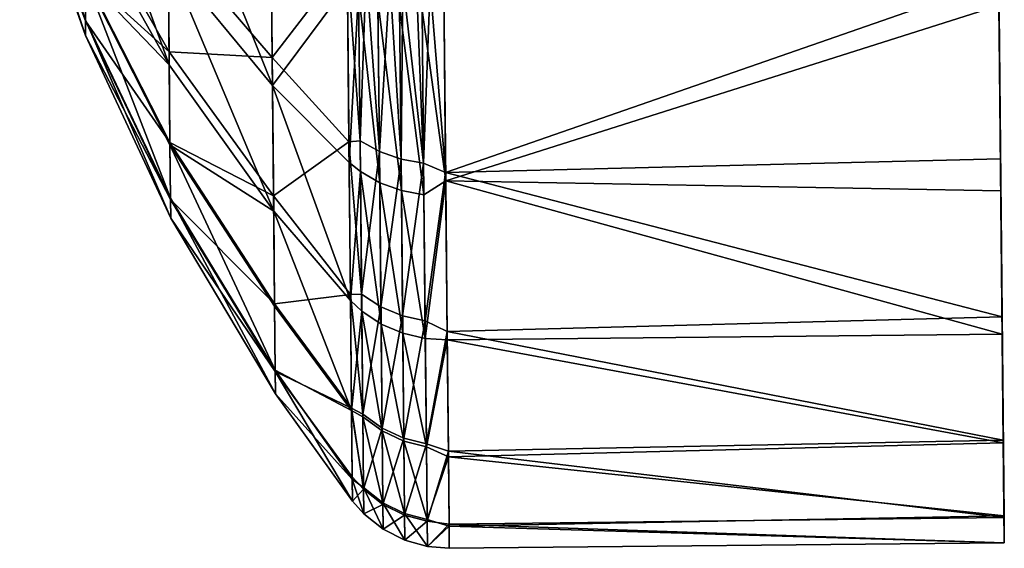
# Model space of a CAD drawing. Header units: centimetres. Extents: x -30.4 to 15.2, y 5 to 21.3.
# Tile 2 of 256: x -30.341 to -30.145, y 5.62 to 5.725. Entities that reach past the tile are written whole.
import ezdxf

# ---------------------------------------------------------------- set-up
doc = ezdxf.new("R2010")
doc.units = ezdxf.units.CM
doc.layers.add('722', color=7, linetype='Continuous', true_color=0xc6e157)

msp = doc.modelspace()

# ---------------------------------------------------------------- meshes
at = {"layer": '722', "color": 9, "true_color": 0xc6c1bc}
mesh = msp.add_polyface(dxfattribs=at)
corners = [(-30.14597, 5.7483, 9.65949), (-30.14612, 5.74663, 9.65878), (-30.14609, 5.75982, 9.63806), (-30.14604, 5.73879, 9.68372), (-30.14589, 5.74057, 9.6841), (-30.14602, 5.73589, 9.7108), (-30.14587, 5.73771, 9.71081), (-30.14604, 5.7386, 9.73848), (-30.14589, 5.74039, 9.73812), (-30.14612, 5.74693, 9.76502), (-30.14597, 5.7486, 9.7643), (-30.14626, 5.76018, 9.78881), (-30.14546, 5.75031, 9.76356), (-30.14537, 5.74222, 9.73775), (-30.14535, 5.73958, 9.71082), (-30.14538, 5.7424, 9.68448), (-30.14545, 5.75002, 9.66022), (-30.14659, 5.79363, 9.60084), (-30.14557, 5.69098, 9.53796), (-30.14594, 5.72782, 9.50653), (-30.14639, 5.77374, 9.61781), (-30.14528, 5.6624, 9.57359), (-30.14624, 5.7583, 9.63705), (-30.14507, 5.64078, 9.61383), (-30.14612, 5.74663, 9.65878), (-30.14492, 5.62626, 9.66002), (-30.14604, 5.73879, 9.68372), (-30.14487, 5.6209, 9.71017), (-30.14602, 5.73589, 9.7108), (-30.14492, 5.62592, 9.76142), (-30.14604, 5.7386, 9.73848), (-30.14507, 5.64134, 9.81056), (-30.14612, 5.74693, 9.76502), (-30.14532, 5.66588, 9.85462), (-30.14626, 5.76018, 9.78881), (-30.14563, 5.6973, 9.89145), (-30.14643, 5.77715, 9.8087), (-30.14598, 5.73293, 9.92004), (-30.25611, 5.69463, 9.88993), (-30.14563, 5.6973, 9.89145), (-30.14598, 5.73293, 9.92004), (-30.14532, 5.66588, 9.85462), (-30.25579, 5.66296, 9.85197), (-30.14507, 5.64134, 9.81056), (-30.25556, 5.63911, 9.80791), (-30.14492, 5.62592, 9.76142), (-30.25541, 5.6246, 9.7603), (-30.14487, 5.6209, 9.71017), (-30.25541, 5.6242, 9.66485), (-30.14492, 5.62626, 9.66002), (-30.25555, 5.63803, 9.61783), (-30.14507, 5.64078, 9.61383), (-30.25578, 5.6613, 9.57359), (-30.14528, 5.6624, 9.57359), (-30.25609, 5.69292, 9.53487), (-30.14557, 5.69098, 9.53796), (-30.14594, 5.72782, 9.50653), (-30.25647, 5.73078, 9.50376), (-30.14637, 5.77187, 9.48199)]
mesh.append_faces([[corners[k] for k in face] for face in [(0, 1, 2), (0, 3, 1), (4, 3, 0), (4, 5, 3), (6, 5, 4), (6, 7, 5), (8, 7, 6), (8, 9, 7), (10, 9, 8), (10, 11, 9), (12, 8, 13), (8, 12, 10), (13, 6, 14), (6, 13, 8), (14, 4, 15), (4, 14, 6), (15, 0, 16), (0, 15, 4), (2, 16, 0), (17, 18, 19), (20, 18, 17), (20, 21, 18), (22, 21, 20), (22, 23, 21), (24, 23, 22), (24, 25, 23), (26, 25, 24), (26, 27, 25), (28, 27, 26), (28, 29, 27), (30, 29, 28), (30, 31, 29), (32, 31, 30), (32, 33, 31), (34, 33, 32), (34, 35, 33), (36, 35, 34), (36, 37, 35), (38, 39, 40), (38, 41, 39), (42, 43, 41), (44, 45, 43), (46, 47, 45), (48, 49, 47), (50, 51, 49), (52, 53, 51), (54, 55, 53), (54, 56, 55), (57, 58, 56)]], dxfattribs={"color": 9})
mesh = msp.add_polyface(dxfattribs=at)
corners = [(-30.32821, 5.76312, 9.60931), (-30.31114, 5.71603, 9.61017), (-30.32804, 5.74629, 9.6303), (-30.31135, 5.73704, 9.58398), (-30.29033, 5.68691, 9.59076), (-30.29058, 5.71194, 9.55956), (-30.27504, 5.6691, 9.57888), (-30.27531, 5.69659, 9.54461), (-30.27566, 5.73201, 9.51439), (-30.2909, 5.74419, 9.53205), (-30.27608, 5.77438, 9.49078), (-30.31162, 5.76411, 9.56089), (-30.32804, 5.74629, 9.6303), (-30.33721, 5.75827, 9.66049), (-30.3377, 5.76832, 9.64494), (-30.33595, 5.74857, 9.67622), (-30.32783, 5.725, 9.6812), (-30.34084, 5.76125, 9.68886), (-30.32792, 5.73356, 9.654), (-30.31114, 5.71603, 9.61017), (-30.31098, 5.70014, 9.63974), (-30.29033, 5.68691, 9.59076), (-30.29014, 5.66798, 9.62599), (-30.27535, 5.70069, 9.88264), (-30.29064, 5.71747, 9.86906), (-30.29036, 5.68996, 9.83681), (-30.27571, 5.73693, 9.91205), (-30.29095, 5.74866, 9.89409), (-30.2761, 5.77563, 9.93285), (-30.31087, 5.68948, 9.67368), (-30.3278, 5.72185, 9.71073), (-30.34081, 5.75889, 9.71094), (-30.31083, 5.68553, 9.71053), (-30.32783, 5.7248, 9.74092), (-30.34083, 5.7611, 9.73351), (-30.31087, 5.68922, 9.7482), (-30.32792, 5.73388, 9.76986), (-30.3409, 5.76789, 9.75514), (-30.32806, 5.74834, 9.79581), (-30.31099, 5.70055, 9.78431), (-30.29015, 5.66847, 9.79824), (-30.31116, 5.71859, 9.81669), (-30.31139, 5.74168, 9.84376), (-30.32825, 5.76684, 9.8175), (-30.31165, 5.76786, 9.86476)]
mesh.append_faces([[corners[k] for k in face] for face in [(0, 1, 2), (3, 1, 0), (3, 4, 1), (5, 4, 3), (5, 6, 4), (5, 7, 6), (5, 8, 7), (9, 8, 5), (9, 10, 8), (11, 5, 3), (5, 11, 9), (12, 13, 14), (15, 16, 17), (15, 18, 16), (13, 18, 15), (12, 18, 13), (19, 18, 12), (19, 20, 18), (21, 20, 19), (21, 22, 20), (23, 24, 25), (26, 24, 23), (26, 27, 24), (28, 27, 26), (18, 29, 16), (29, 18, 20), (17, 30, 31), (30, 17, 16), (16, 32, 30), (32, 16, 29), (31, 33, 34), (33, 31, 30), (30, 35, 33), (35, 30, 32), (34, 36, 37), (36, 34, 33), (38, 37, 36), (33, 39, 36), (39, 33, 35), (35, 40, 39), (36, 41, 38), (41, 36, 39), (39, 25, 41), (25, 39, 40), (38, 42, 43), (42, 38, 41), (41, 24, 42), (24, 41, 25), (42, 27, 44), (27, 42, 24)]], dxfattribs={"color": 9})
mesh = msp.add_polyface(dxfattribs=at)
corners = [(-30.14598, 5.73293, 9.92004), (-30.25688, 5.77207, 9.94166), (-30.25648, 5.73184, 9.92004), (-30.25611, 5.69463, 9.88993), (-30.14598, 5.73293, 9.92004), (-30.25648, 5.73184, 9.92004), (-30.25647, 5.73078, 9.50376), (-30.14594, 5.72782, 9.50653), (-30.25609, 5.69292, 9.53487), (-30.27314, 5.70091, 9.8864), (-30.27535, 5.70069, 9.88264), (-30.27284, 5.67038, 9.8506), (-30.27571, 5.73693, 9.91205), (-30.27193, 5.73478, 9.91536), (-30.26929, 5.69879, 9.88864), (-30.26967, 5.73388, 9.91676), (-30.26721, 5.73312, 9.91793), (-30.26497, 5.69728, 9.89024), (-30.26461, 5.73254, 9.91886), (-30.26049, 5.69644, 9.89117), (-30.26192, 5.73212, 9.91952), (-30.25919, 5.73189, 9.91991), (-30.25611, 5.69463, 9.88993), (-30.25648, 5.73184, 9.92004), (-30.26018, 5.66507, 9.85439), (-30.2608, 5.72691, 9.50686), (-30.25609, 5.69292, 9.53487), (-30.26043, 5.69013, 9.53824), (-30.25647, 5.73078, 9.50376), (-30.26123, 5.77089, 9.48236), (-30.25688, 5.77252, 9.48125), (-30.27344, 5.73057, 9.5123), (-30.27566, 5.73201, 9.51439), (-30.27386, 5.77339, 9.48845), (-30.27531, 5.69659, 9.54461), (-30.27308, 5.69478, 9.54284), (-30.27504, 5.6691, 9.57888), (-30.26466, 5.66607, 9.85365), (-30.26898, 5.66786, 9.85238), (-30.26463, 5.66262, 9.57452), (-30.26922, 5.69257, 9.54067), (-30.26491, 5.69101, 9.53913), (-30.26894, 5.66444, 9.57575), (-30.26527, 5.7276, 9.50792), (-30.26958, 5.72883, 9.50974), (-30.26571, 5.77135, 9.48354), (-30.27001, 5.77219, 9.48558), (-30.26125, 5.77219, 9.94129), (-30.25919, 5.73189, 9.91991), (-30.25648, 5.73184, 9.92004), (-30.26192, 5.73212, 9.91952), (-30.26572, 5.77264, 9.94011), (-30.26461, 5.73254, 9.91886), (-30.26721, 5.73312, 9.91793), (-30.27003, 5.77347, 9.93806), (-30.26967, 5.73388, 9.91676), (-30.27388, 5.77465, 9.93519), (-30.27193, 5.73478, 9.91536), (-30.27571, 5.73693, 9.91205), (-30.27535, 5.70069, 9.88264), (-30.29036, 5.68996, 9.83681), (-30.27505, 5.6703, 9.84602)]
mesh.append_faces([[corners[k] for k in face] for face in [(0, 1, 2), (3, 4, 5), (6, 7, 8), (9, 10, 11), (9, 12, 10), (9, 13, 12), (14, 13, 9), (14, 15, 13), (14, 16, 15), (17, 16, 14), (17, 18, 16), (19, 18, 17), (19, 20, 18), (19, 21, 20), (21, 22, 23), (19, 22, 21), (24, 22, 19), (25, 26, 27), (25, 28, 26), (29, 28, 25), (29, 30, 28), (31, 32, 33), (31, 34, 32), (35, 34, 31), (35, 36, 34), (37, 19, 17), (38, 17, 14), (11, 14, 9), (39, 40, 41), (42, 35, 40), (27, 43, 25), (43, 27, 41), (41, 44, 43), (44, 41, 40), (40, 31, 44), (31, 40, 35), (25, 45, 29), (45, 25, 43), (43, 46, 45), (46, 43, 44), (44, 33, 46), (33, 44, 31), (47, 48, 49), (47, 50, 48), (51, 52, 50), (51, 53, 52), (54, 55, 53), (56, 57, 55), (56, 58, 57), (59, 60, 61)]], dxfattribs={"color": 9})
mesh = msp.add_polyface(dxfattribs=at)
corners = [(-30.27504, 5.6691, 9.57888), (-30.27308, 5.69478, 9.54284), (-30.27281, 5.667, 9.57747), (-30.27482, 5.64724, 9.62012), (-30.2726, 5.64598, 9.61658), (-30.27246, 5.63187, 9.66147), (-30.27468, 5.63359, 9.6657), (-30.27241, 5.62666, 9.71021), (-30.27464, 5.62918, 9.71309), (-30.27245, 5.63154, 9.76002), (-30.27469, 5.63401, 9.75951), (-30.27482, 5.64772, 9.80413), (-30.2726, 5.64652, 9.80778), (-30.27505, 5.6703, 9.84602), (-30.27284, 5.67038, 9.8506), (-30.27535, 5.70069, 9.88264), (-30.26929, 5.69879, 9.88864), (-30.26898, 5.66786, 9.85238), (-30.26874, 5.6437, 9.80901), (-30.26466, 5.66607, 9.85365), (-30.26859, 5.62852, 9.76064), (-30.26854, 5.62358, 9.71019), (-30.26859, 5.62886, 9.66083), (-30.26873, 5.64315, 9.61536), (-30.26894, 5.66444, 9.57575), (-30.26922, 5.69257, 9.54067), (-30.26463, 5.66262, 9.57452), (-30.27482, 5.64724, 9.62012), (-30.29033, 5.68691, 9.59076), (-30.27504, 5.6691, 9.57888), (-30.29014, 5.66798, 9.62599), (-30.29002, 5.65527, 9.66644), (-30.27468, 5.63359, 9.6657), (-30.28997, 5.65057, 9.71034), (-30.27464, 5.62918, 9.71309), (-30.29002, 5.65497, 9.75522), (-30.27469, 5.63401, 9.75951), (-30.27482, 5.64772, 9.80413), (-30.29015, 5.66847, 9.79824), (-30.27505, 5.6703, 9.84602), (-30.29036, 5.68996, 9.83681), (-30.31098, 5.70014, 9.63974), (-30.31087, 5.68948, 9.67368), (-30.31083, 5.68553, 9.71053), (-30.31087, 5.68922, 9.7482)]
mesh.append_faces([[corners[k] for k in face] for face in [(0, 1, 2), (2, 3, 0), (4, 3, 2), (5, 3, 4), (5, 6, 3), (7, 6, 5), (7, 8, 6), (9, 8, 7), (9, 10, 8), (9, 11, 10), (12, 11, 9), (12, 13, 11), (14, 13, 12), (14, 15, 13), (16, 14, 17), (18, 19, 17), (17, 12, 18), (12, 17, 14), (18, 9, 20), (9, 18, 12), (20, 7, 21), (7, 20, 9), (21, 5, 22), (5, 21, 7), (22, 4, 23), (4, 22, 5), (23, 2, 24), (2, 23, 4), (25, 26, 24), (1, 24, 2), (27, 28, 29), (27, 30, 28), (27, 31, 30), (32, 31, 27), (32, 33, 31), (34, 33, 32), (34, 35, 33), (36, 35, 34), (37, 35, 36), (37, 38, 35), (39, 38, 37), (39, 40, 38), (41, 31, 42), (31, 41, 30), (42, 33, 43), (33, 42, 31), (43, 35, 44), (35, 43, 33), (38, 44, 35)]], dxfattribs={"color": 9})
mesh = msp.add_polyface(dxfattribs=at)
corners = [(-30.25579, 5.66296, 9.85197), (-30.14532, 5.66588, 9.85462), (-30.25611, 5.69463, 9.88993), (-30.25556, 5.63911, 9.80791), (-30.14507, 5.64134, 9.81056), (-30.25541, 5.6246, 9.7603), (-30.14492, 5.62592, 9.76142), (-30.25537, 5.6198, 9.71206), (-30.14487, 5.6209, 9.71017), (-30.25541, 5.6242, 9.66485), (-30.25555, 5.63803, 9.61783), (-30.14492, 5.62626, 9.66002), (-30.25578, 5.6613, 9.57359), (-30.14507, 5.64078, 9.61383), (-30.25609, 5.69292, 9.53487), (-30.14528, 5.6624, 9.57359), (-30.26018, 5.66507, 9.85439), (-30.25579, 5.66296, 9.85197), (-30.25611, 5.69463, 9.88993), (-30.25994, 5.64056, 9.8104), (-30.25556, 5.63911, 9.80791), (-30.25979, 5.62517, 9.76134), (-30.25541, 5.6246, 9.7603), (-30.25974, 5.62016, 9.71017), (-30.25537, 5.6198, 9.71206), (-30.25541, 5.6242, 9.66485), (-30.25979, 5.62551, 9.6601), (-30.25555, 5.63803, 9.61783), (-30.25993, 5.64001, 9.61399), (-30.25578, 5.6613, 9.57359), (-30.26015, 5.66159, 9.57381), (-30.25609, 5.69292, 9.53487), (-30.26043, 5.69013, 9.53824), (-30.26049, 5.69644, 9.89117), (-30.26466, 5.66607, 9.85365), (-30.26497, 5.69728, 9.89024), (-30.26898, 5.66786, 9.85238), (-30.26442, 5.6417, 9.8099), (-30.26874, 5.6437, 9.80901), (-30.26427, 5.62639, 9.76109), (-30.26859, 5.62852, 9.76064), (-30.26422, 5.6214, 9.71018), (-30.26854, 5.62358, 9.71019), (-30.26427, 5.62672, 9.66037), (-30.26859, 5.62886, 9.66083), (-30.26441, 5.64115, 9.61449), (-30.26873, 5.64315, 9.61536), (-30.26463, 5.66262, 9.57452), (-30.26894, 5.66444, 9.57575), (-30.26491, 5.69101, 9.53913)]
mesh.append_faces([[corners[k] for k in face] for face in [(0, 1, 2), (3, 4, 0), (5, 6, 3), (7, 8, 5), (9, 8, 7), (10, 11, 9), (12, 13, 10), (14, 15, 12), (16, 17, 18), (19, 17, 16), (19, 20, 17), (21, 20, 19), (21, 22, 20), (23, 22, 21), (23, 24, 22), (23, 25, 24), (26, 25, 23), (26, 27, 25), (28, 27, 26), (28, 29, 27), (30, 29, 28), (30, 31, 29), (32, 31, 30), (33, 34, 16), (35, 36, 34), (16, 37, 19), (37, 16, 34), (34, 38, 37), (19, 39, 21), (39, 19, 37), (37, 40, 39), (40, 37, 38), (21, 41, 23), (41, 21, 39), (39, 42, 41), (42, 39, 40), (23, 43, 26), (43, 23, 41), (41, 44, 43), (44, 41, 42), (26, 45, 28), (45, 26, 43), (43, 46, 45), (46, 43, 44), (28, 47, 30), (47, 28, 45), (45, 48, 47), (48, 45, 46), (30, 49, 32), (49, 30, 47)]], dxfattribs={"color": 9})

doc.saveas('drawing.dxf')
